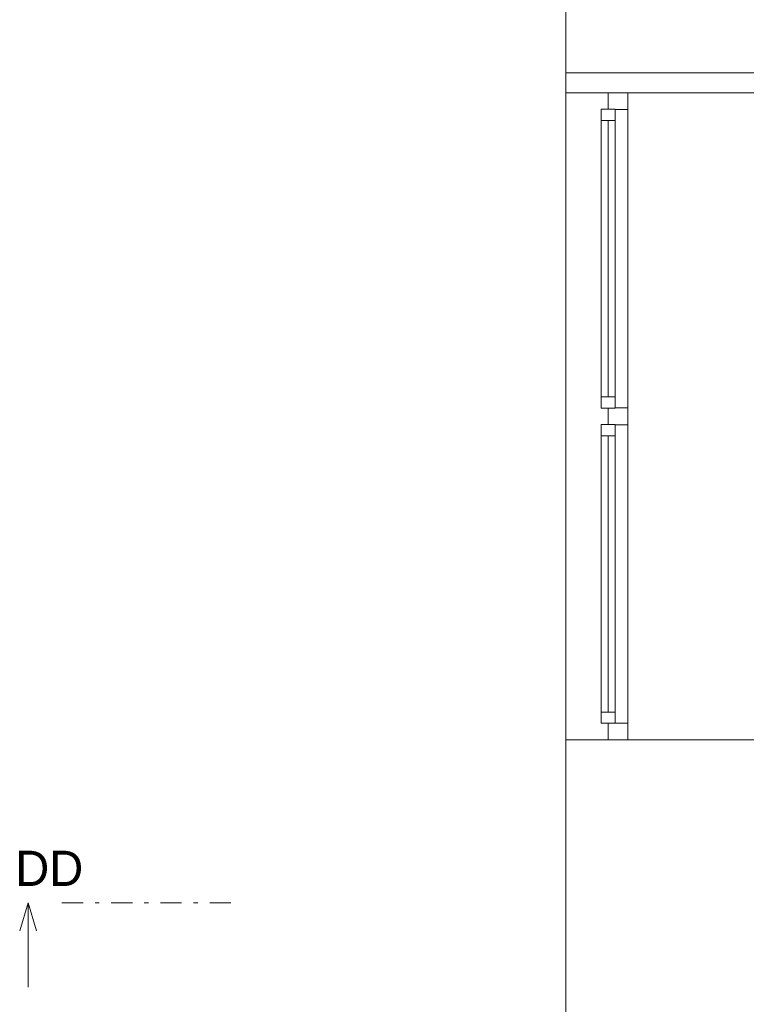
# Model space of a CAD drawing. Header units: millimetres. Extents: x -13540 to 53600, y -21460 to 10383.
# Tile 4 of 20: x -13540 to -10960, y -8180 to -4681. Entities that reach past the tile are written whole.
import ezdxf

# ---------------------------------------------------------------- set-up
doc = ezdxf.new("R2010")
doc.units = ezdxf.units.MM
doc.header["$MEASUREMENT"] = 0
doc.linetypes.add('Čerchovaná S', pattern=[175, 75, -42.5, 15, -42.5])
for name, color, linetype in [('02_Desky', 7, 'Continuous'), ('02_Zdi VNĚJŠÍ - nosné.obálka', 7, 'Continuous'), ('13_Značky.řezy', 7, 'Continuous'), ('Otvory – Okna', 7, 'Continuous')]:
    doc.layers.add(name, color=color, linetype=linetype)

msp = doc.modelspace()

# ---------------------------------------------------------------- linework, layer by layer
at = {"layer": '02_Desky', "color": 251, "linetype": 'Continuous', "lineweight": 0, "flags": 128}
msp.add_lwpolyline([(-11600, -4870), (-4450, -4870), (-4450, -4270), (-700, -4270), (-700, -11470), (53600, -11470), (53600, 9980), (41780, 9980), (41780, 0), (18380, 0), (18100, 0), (18100, -700), (17305, -700), (14200, -700), (14200, 0), (13920, 0), (0, 0), (0, 10010), (-11600, 10010)], close=True, dxfattribs=at)
at = {"layer": '02_Zdi VNĚJŠÍ - nosné.obálka', "color": 251, "linetype": 'Continuous', "lineweight": 0}
for p, q in [((-11600, -4940.8), (-11450, -4940.8)), ((-11450, -4940.8), (-11380, -4940.8)), ((-11380, -4940.8), (-10900, -4940.8)), ((-11600, -7240.8), (-11450, -7240.8)), ((-11450, -7240.8), (-11380, -7240.8)), ((-11380, -7240.8), (-10900, -7240.8))]:
    msp.add_line(p, q, dxfattribs=at)
at = {"layer": '02_Zdi VNĚJŠÍ - nosné.obálka', "color": 251, "linetype": 'Continuous', "lineweight": 0, "flags": 128}
for points in [[(-11600, -4290.6), (-11600, -4940.8)], [(-11600, -7240.8), (-11600, -8440.8)]]:
    msp.add_lwpolyline(points, dxfattribs=at)
at = {"layer": '13_Značky.řezy', "color": 251, "linetype": 'Continuous', "lineweight": 0}
for p, q in [((-13539.8, -7919.6), (-13509.8, -7819.6)), ((-13509.8, -7819.6), (-13509.8, -8119.6)), ((-13479.8, -7919.6), (-13509.8, -7819.6))]:
    msp.add_line(p, q, dxfattribs=at)
at = {"layer": '13_Značky.řezy', "color": 251, "linetype": 'Čerchovaná S', "lineweight": 0}
msp.add_line((-13389.8, -7819.6), (-12789.8, -7819.6), dxfattribs=at)
at = {"layer": 'Otvory – Okna', "color": 251, "linetype": 'Continuous', "lineweight": 0}
for p, q in [((-11600, -4940.8), (-11600, -7240.8)), ((-11600, -4940.8), (-11450, -4940.8)), ((-11450, -4940.8), (-11450, -4999.8)), ((-11450, -4940.8), (-11380, -4940.8)), ((-11450, -4940.8), (-11380, -4940.8)), ((-11380, -5000.8), (-11380, -4940.8)), ((-11380, -4940.8), (-10900, -4940.8)), ((-11475, -4999.8), (-11475, -5039.8)), ((-11425, -4999.8), (-11475, -4999.8)), ((-11450, -4999.8), (-11425, -4999.8)), ((-11425, -4999.8), (-11425, -5000.8)), ((-11425, -5039.8), (-11425, -4999.8)), ((-11425, -5000.8), (-11380, -5000.8)), ((-11380, -6060.8), (-11380, -5000.8)), ((-11475, -5039.8), (-11475, -6021.8)), ((-11475, -5039.8), (-11425, -5039.8)), ((-11475, -5039.8), (-11475, -6021.8)), ((-11450, -5039.8), (-11450, -6021.8)), ((-11425, -6021.8), (-11425, -5039.8)), ((-11425, -6021.8), (-11475, -6021.8)), ((-11475, -6021.8), (-11475, -6061.8)), ((-11425, -6061.8), (-11425, -6021.8)), ((-11475, -6061.8), (-11425, -6061.8)), ((-11425, -6061.8), (-11450, -6061.8)), ((-11450, -6061.8), (-11450, -6090.8)), ((-11380, -6060.8), (-11425, -6060.8)), ((-11425, -6060.8), (-11425, -6061.8)), ((-11380, -6090.8), (-11380, -6060.8)), ((-11475, -6119.8), (-11475, -6159.8)), ((-11425, -6119.8), (-11475, -6119.8)), ((-11450, -6090.8), (-11450, -6119.8)), ((-11450, -6119.8), (-11425, -6119.8)), ((-11425, -6119.8), (-11425, -6120.8)), ((-11425, -6159.8), (-11425, -6119.8)), ((-11425, -6120.8), (-11380, -6120.8)), ((-11380, -6120.8), (-11380, -6090.8)), ((-11380, -7180.8), (-11380, -6120.8)), ((-11475, -6159.8), (-11475, -7141.8)), ((-11475, -6159.8), (-11425, -6159.8)), ((-11475, -6159.8), (-11475, -7141.8)), ((-11450, -6159.8), (-11450, -7141.8)), ((-11425, -7141.8), (-11425, -6159.8)), ((-11425, -7141.8), (-11475, -7141.8)), ((-11475, -7141.8), (-11475, -7181.8)), ((-11425, -7181.8), (-11425, -7141.8)), ((-11475, -7181.8), (-11425, -7181.8)), ((-11425, -7181.8), (-11450, -7181.8)), ((-11450, -7181.8), (-11450, -7240.8)), ((-11380, -7180.8), (-11425, -7180.8)), ((-11425, -7180.8), (-11425, -7181.8)), ((-11380, -7240.8), (-11380, -7180.8)), ((-11600, -7240.8), (-11450, -7240.8)), ((-11450, -7240.8), (-11380, -7240.8)), ((-11450, -7240.8), (-11380, -7240.8)), ((-11380, -7240.8), (-10900, -7240.8))]:
    msp.add_line(p, q, dxfattribs=at)

# ---------------------------------------------------------------- texts
at = {"layer": '13_Značky.řezy', "color": 251, "lineweight": 0, "insert": (-13314.2, -7759.6), "char_height": 125, "attachment_point": 9}
msp.add_mtext('\\A1;\\pt0;DD', dxfattribs=at)

doc.saveas('drawing.dxf')
